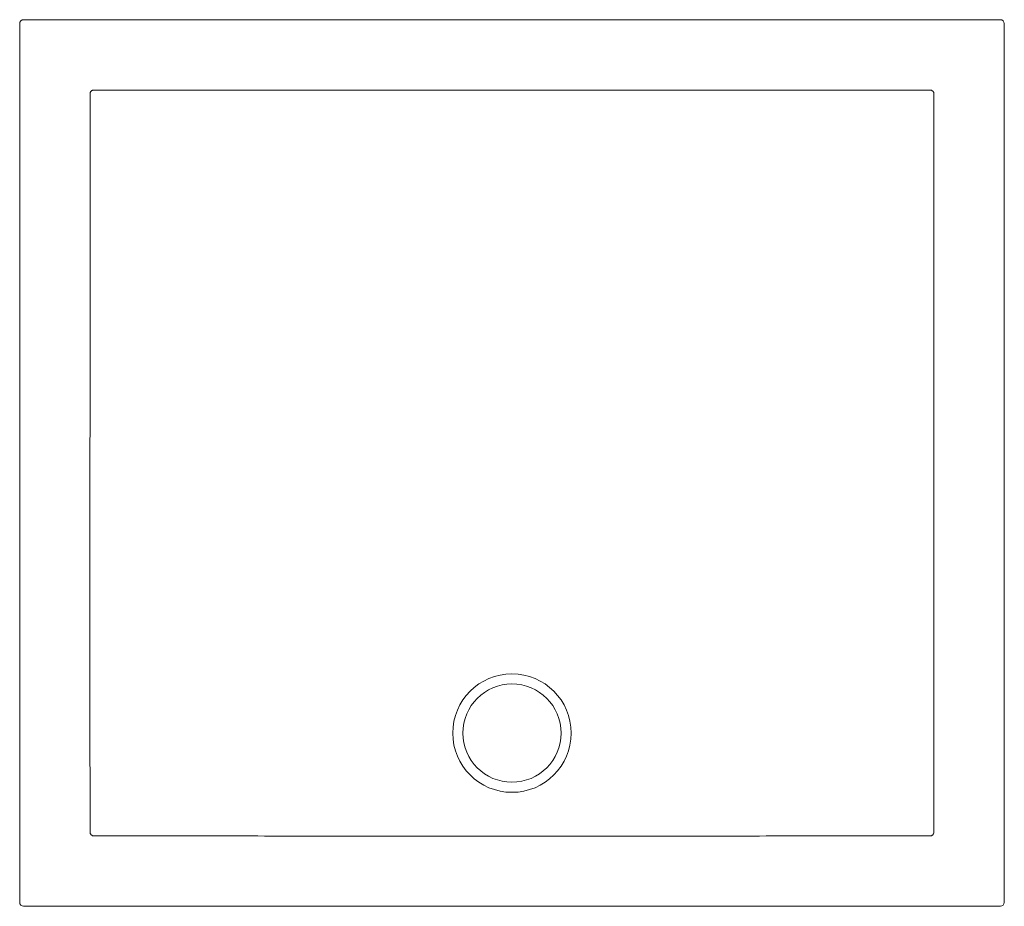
# Model space of a CAD drawing. Header units: millimetres. Extents: x 4204.24 to 4205.25, y 1694.36 to 1695.27.
import ezdxf

# ---------------------------------------------------------------- set-up
doc = ezdxf.new("R2010")
doc.units = ezdxf.units.MM
doc.layers.add('SANINDUSA', color=3, linetype='Continuous')

msp = doc.modelspace()

# ---------------------------------------------------------------- linework, layer by layer
at = {"layer": 'SANINDUSA', "linetype": 'Continuous', "lineweight": 15}
for p, q in [((4205.2424, 1695.2671), (4204.2478, 1695.2671)), ((4204.2438, 1695.2631), (4204.2438, 1694.3685)), ((4205.2464, 1694.3685), (4205.2464, 1695.2631)), ((4204.2478, 1694.3645), (4205.2424, 1694.3645))]:
    msp.add_line(p, q, dxfattribs=at)
at = {"layer": 'SANINDUSA', "linetype": 'Continuous', "lineweight": 15, "flags": 128}
for points in [[(4204.3155, 1695.1904), (4204.3155, 1695.1824), (4204.3155, 1695.1504), (4204.3155, 1695.0224), (4204.3155, 1694.902), (4204.3154, 1694.7816), (4204.3154, 1694.7816), (4204.3154, 1694.6612), (4204.3154, 1694.5408)], [(4205.1748, 1694.5408), (4205.1748, 1694.5488), (4205.1748, 1694.5808), (4205.1748, 1694.7088), (4205.1748, 1695.1904)]]:
    msp.add_lwpolyline(points, dxfattribs=at)
at = {"layer": 'SANINDUSA', "linetype": 'Continuous', "lineweight": 15}
for radius in [0.0603, 0.05]:
    msp.add_circle((4204.7451, 1694.5408), radius, dxfattribs=at)
for centre, major_axis in [((4204.2478, 1695.2631), (-0.00283, 0.00283)), ((4205.2424, 1695.2631), (0.00283, 0.00283)), ((4204.2478, 1694.3685), (-0.00283, -0.00283)), ((4205.2424, 1694.3685), (0.00283, -0.00283))]:
    msp.add_ellipse(centre, major_axis=major_axis, ratio=0.999695, start_param=5.497939, end_param=7.068431, dxfattribs=at)
for points, knots in [([(4204.3192, 1695.1954), (4204.3189, 1695.1954), (4204.3187, 1695.1954), (4204.3182, 1695.1953), (4204.318, 1695.1952), (4204.3175, 1695.1951), (4204.3173, 1695.1949), (4204.3169, 1695.1947), (4204.3167, 1695.1945), (4204.3162, 1695.194), (4204.3159, 1695.1936), (4204.3157, 1695.1929), (4204.3156, 1695.1927), (4204.3155, 1695.1922), (4204.3155, 1695.192), (4204.3155, 1695.1917)], [0, 0, 0, 0, 0.125, 0.125, 0.25, 0.25, 0.375, 0.375, 0.5, 0.5, 0.75, 0.75, 0.875, 0.875, 1, 1, 1, 1]), ([(4204.7451, 1695.1955), (4204.6744, 1695.1955), (4204.6036, 1695.1954), (4204.4621, 1695.1954), (4204.3913, 1695.1954), (4204.3205, 1695.1954)], [0, 0, 0, 0, 0.5, 0.5, 1, 1, 1, 1]), ([(4205.1697, 1695.1954), (4205.099, 1695.1954), (4205.0282, 1695.1954), (4204.8867, 1695.1954), (4204.8159, 1695.1955), (4204.7451, 1695.1955)], [0, 0, 0, 0, 0.5, 0.5, 1, 1, 1, 1]), ([(4205.1748, 1695.1917), (4205.1748, 1695.192), (4205.1748, 1695.1922), (4205.1747, 1695.1927), (4205.1746, 1695.1929), (4205.1744, 1695.1934), (4205.1743, 1695.1936), (4205.174, 1695.194), (4205.1739, 1695.1942), (4205.1734, 1695.1947), (4205.1729, 1695.195), (4205.1723, 1695.1952), (4205.172, 1695.1953), (4205.1716, 1695.1954), (4205.1713, 1695.1954), (4205.1711, 1695.1954)], [0, 0, 0, 0, 0.125, 0.125, 0.25, 0.25, 0.375, 0.375, 0.5, 0.5, 0.75, 0.75, 0.875, 0.875, 1, 1, 1, 1]), ([(4204.3154, 1694.5408), (4204.3154, 1694.5242), (4204.3154, 1694.5076), (4204.3155, 1694.4744), (4204.3155, 1694.4578), (4204.3155, 1694.4412)], [0, 0, 0, 0, 0.5, 0.5, 1, 1, 1, 1]), ([(4204.3155, 1694.4398), (4204.3155, 1694.4396), (4204.3155, 1694.4393), (4204.3156, 1694.4389), (4204.3157, 1694.4386), (4204.3158, 1694.4382), (4204.316, 1694.438), (4204.3162, 1694.4376), (4204.3164, 1694.4374), (4204.3169, 1694.4369), (4204.3173, 1694.4366), (4204.318, 1694.4363), (4204.3182, 1694.4362), (4204.3187, 1694.4361), (4204.3189, 1694.4361), (4204.3192, 1694.4361)], [0, 0, 0, 0, 0.125, 0.125, 0.25, 0.25, 0.375, 0.375, 0.5, 0.5, 0.75, 0.75, 0.875, 0.875, 1, 1, 1, 1]), ([(4204.3205, 1694.4361), (4204.3559, 1694.4361), (4204.3913, 1694.4361), (4204.4621, 1694.4361), (4204.4975, 1694.436), (4204.5505, 1694.436), (4204.5682, 1694.436), (4204.6036, 1694.436), (4204.6213, 1694.436), (4204.6478, 1694.436), (4204.6567, 1694.436), (4204.6744, 1694.436), (4204.6832, 1694.436), (4204.7097, 1694.436), (4204.7274, 1694.436), (4204.7628, 1694.436), (4204.7805, 1694.436), (4204.8071, 1694.436), (4204.8159, 1694.436), (4204.8336, 1694.436), (4204.8424, 1694.436), (4204.869, 1694.436), (4204.8867, 1694.436), (4204.922, 1694.436), (4204.9397, 1694.436), (4204.9928, 1694.436), (4205.0282, 1694.4361), (4205.099, 1694.4361), (4205.1343, 1694.4361), (4205.1697, 1694.4361)], [0, 0, 0, 0, 0.125, 0.125, 0.25, 0.25, 0.3125, 0.3125, 0.375, 0.375, 0.40625, 0.40625, 0.4375, 0.4375, 0.5, 0.5, 0.5625, 0.5625, 0.59375, 0.59375, 0.625, 0.625, 0.6875, 0.6875, 0.75, 0.75, 0.875, 0.875, 1, 1, 1, 1]), ([(4205.1711, 1694.4361), (4205.1713, 1694.4361), (4205.1716, 1694.4361), (4205.172, 1694.4362), (4205.1723, 1694.4363), (4205.1727, 1694.4365), (4205.1729, 1694.4366), (4205.1733, 1694.4369), (4205.1735, 1694.437), (4205.174, 1694.4375), (4205.1743, 1694.438), (4205.1746, 1694.4386), (4205.1747, 1694.4389), (4205.1748, 1694.4393), (4205.1748, 1694.4396), (4205.1748, 1694.4398)], [0, 0, 0, 0, 0.125, 0.125, 0.25, 0.25, 0.375, 0.375, 0.5, 0.5, 0.75, 0.75, 0.875, 0.875, 1, 1, 1, 1])]:
    msp.add_open_spline(points, degree=3, knots=knots, dxfattribs=at)
for points in [[(4204.3155, 1695.1917), (4204.3155, 1695.1913), (4204.3155, 1695.1908), (4204.3155, 1695.1904)], [(4204.3205, 1695.1954), (4204.3201, 1695.1954), (4204.3196, 1695.1954), (4204.3192, 1695.1954)], [(4205.1711, 1695.1954), (4205.1706, 1695.1954), (4205.1702, 1695.1954), (4205.1697, 1695.1954)], [(4205.1748, 1695.1904), (4205.1748, 1695.1908), (4205.1748, 1695.1913), (4205.1748, 1695.1917)], [(4205.1748, 1694.4412), (4205.1748, 1694.4744), (4205.1748, 1694.5076), (4205.1748, 1694.5408)], [(4204.3155, 1694.4412), (4204.3155, 1694.4407), (4204.3155, 1694.4403), (4204.3155, 1694.4398)], [(4204.3192, 1694.4361), (4204.3196, 1694.4361), (4204.3201, 1694.4361), (4204.3205, 1694.4361)], [(4205.1697, 1694.4361), (4205.1702, 1694.4361), (4205.1706, 1694.4361), (4205.1711, 1694.4361)], [(4205.1748, 1694.4398), (4205.1748, 1694.4403), (4205.1748, 1694.4407), (4205.1748, 1694.4412)]]:
    msp.add_open_spline(points, degree=3, dxfattribs=at)

doc.saveas('drawing.dxf')
